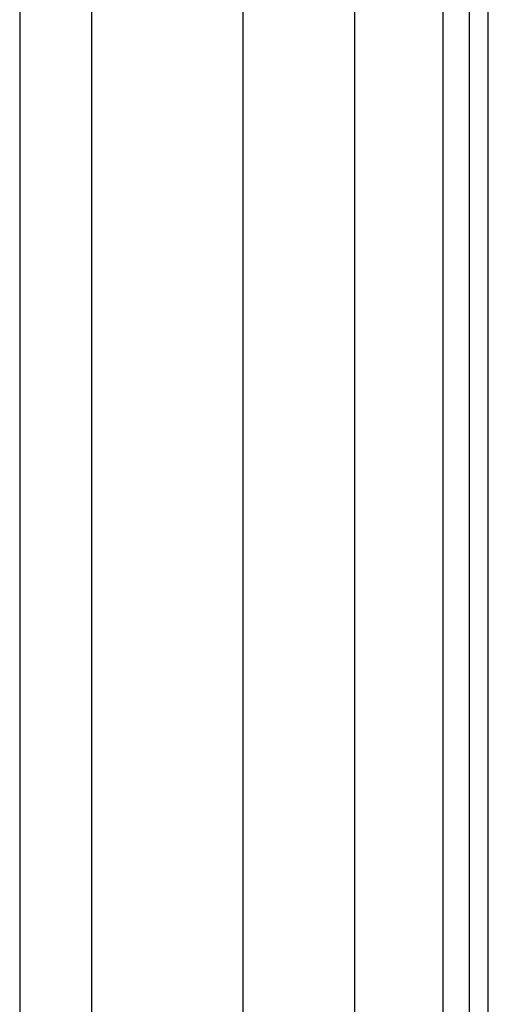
# Model space of a CAD drawing. Header units: inches. Extents: x 6 to 173, y 11 to 93.
# Tile 84 of 214: x 39.8 to 41.46, y 40.66 to 44.14. Entities that reach past the tile are written whole.
import ezdxf

# ---------------------------------------------------------------- set-up
doc = ezdxf.new("R2010")
doc.units = ezdxf.units.IN
doc.header["$MEASUREMENT"] = 0
doc.layers.add('Visible Edges(ANSI)', color=7, linetype='Continuous', lineweight=25)
doc.layers.add('Visible Tangent Edges(ANSI)', color=7, linetype='Continuous', lineweight=25)

msp = doc.modelspace()

# ---------------------------------------------------------------- linework, layer by layer
at = {"layer": 'Visible Edges(ANSI)'}
for p, q in [((40.5913, 33.6617), (40.5913, 49.4413)), ((40.985, 48.6272), (40.985, 34.4757)), ((41.3894, 48.2842), (41.3894, 34.8187)), ((41.4574, 34.8187), (41.4574, 48.2842)), ((39.8014, 44.5883), (39.8014, 39.6665)), ((40.0556, 44.5023), (40.0556, 39.7525))]:
    msp.add_line(p, q, dxfattribs=at)
at = {"layer": 'Visible Tangent Edges(ANSI)'}
msp.add_line((41.2964, 48.3556), (41.2964, 34.7474), dxfattribs=at)

doc.saveas('drawing.dxf')
